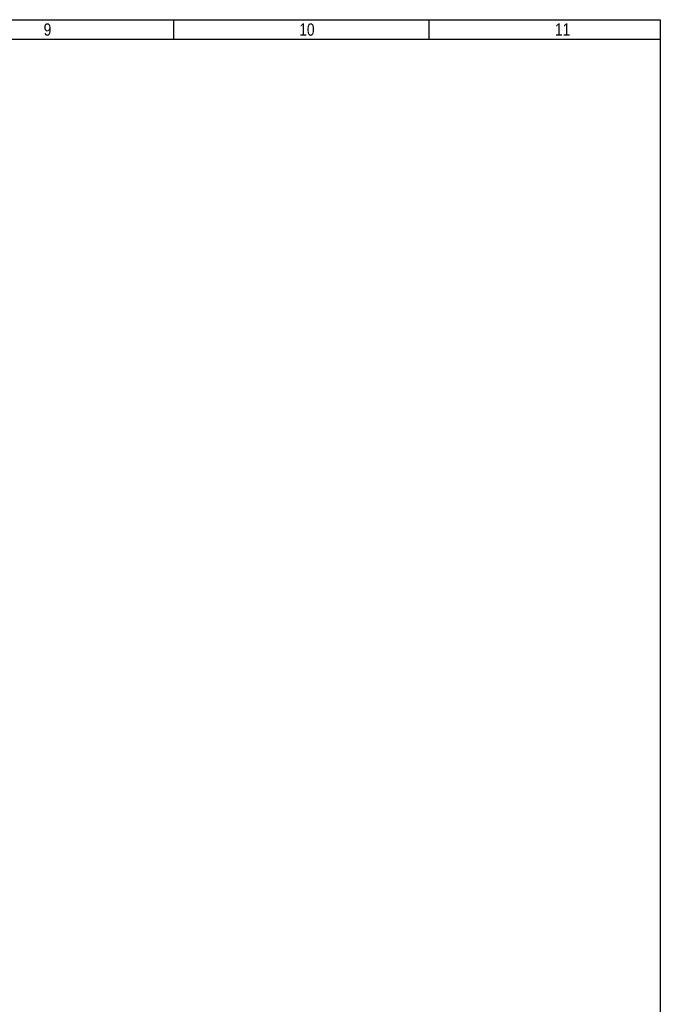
# Model space of a CAD drawing. Header units: millimetres. Extents: x 10 to 580, y 10 to 410.
# Tile 20 of 20: x 450 to 580, y 210 to 410. Entities that reach past the tile are written whole.
import ezdxf

# ---------------------------------------------------------------- set-up
doc = ezdxf.new("R2010")
doc.units = ezdxf.units.MM
doc.layers.add('10', color=7, linetype='Continuous')
doc.styles.add('SEACAD_Arial', font='arial.ttf')

msp = doc.modelspace()

# ---------------------------------------------------------------- linework, layer by layer
at = {"layer": '10', "color": 7, "linetype": 'Continuous'}
for p, q in [((481.1818, 406), (481.1818, 410)), ((533.0909, 406), (533.0909, 410)), ((580, 406), (14, 406))]:
    msp.add_line(p, q, dxfattribs=at)
msp.add_lwpolyline([(10, 10), (10, 410), (580, 410), (580, 10), (10, 10)], dxfattribs=at)

# ---------------------------------------------------------------- texts
at = {"layer": '10', "char_height": 2.5, "attachment_point": 1, "style": 'SEACAD_Arial'}
for s, insert, width in [('{\\farial rounded mt|b0||i0||c0|p34;\\C7;\\H2.50000002;\\W0.8;9}', (454.772, 409.25), 1.521749), ('{\\farial rounded mt|b0||i0||c0|p34;\\C7;\\H2.50000002;\\W0.8;10}', (506.681, 409.25), 3.043488), ('{\\farial rounded mt|b0||i0||c0|p34;\\C7;\\H2.50000002;\\W0.8;11}', (558.59, 409.25), 3.043488)]:
    msp.add_mtext(s, dxfattribs=dict(at, insert=insert, width=width))

doc.saveas('drawing.dxf')
